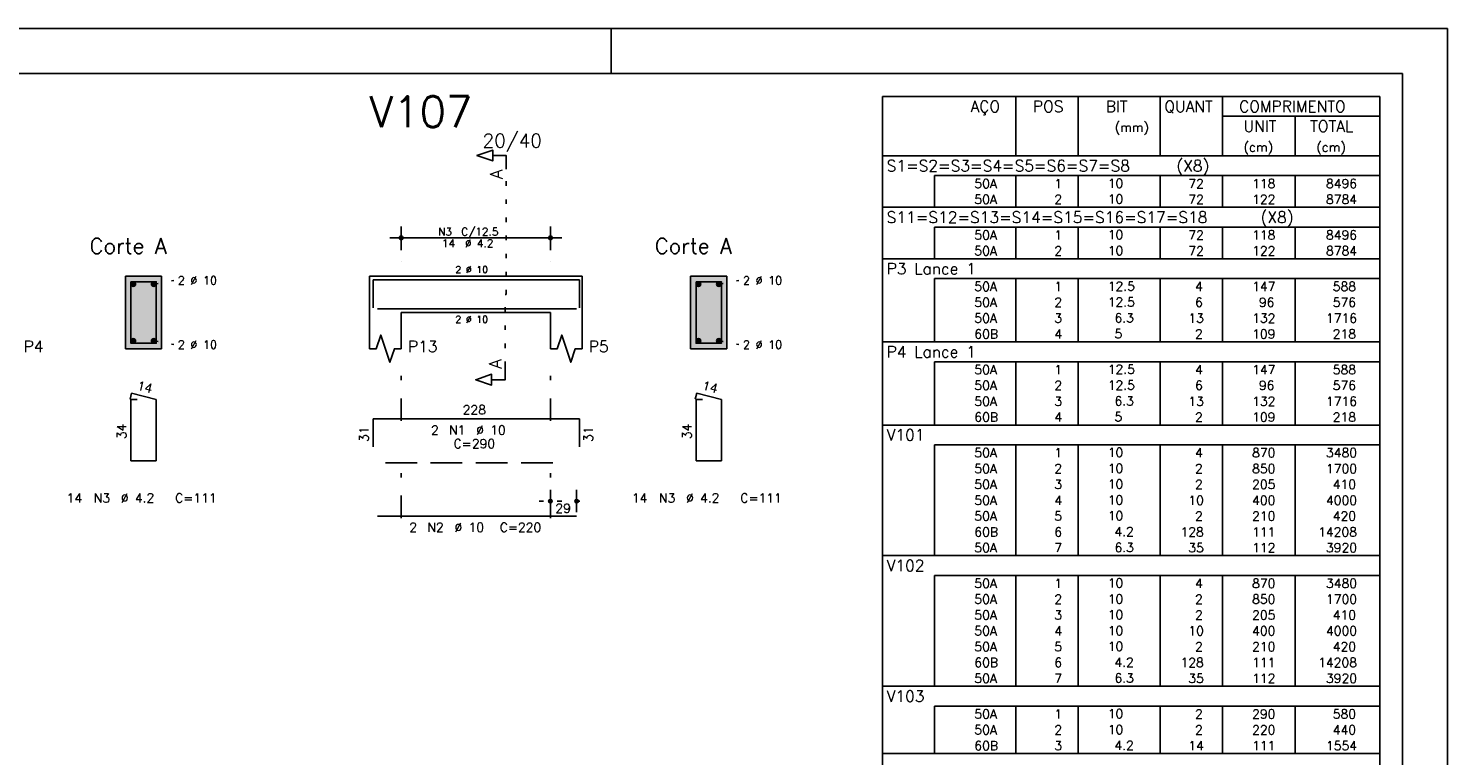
# Model space of a CAD drawing. Extents: x 0 to 84.1, y 0 to 59.4.
# Tile 7 of 7: x 52.7 to 84.1, y 43.3 to 59.4. Entities that reach past the tile are written whole.
import ezdxf

# ---------------------------------------------------------------- set-up
doc = ezdxf.new("R2010")
doc.units = 0
doc.header["$MEASUREMENT"] = 0
for name, pattern in [('ESTILO_TQS_0001', [1, 0.7, -0.3]), ('ESTILO_TQS_0002', [0.4, 0.1, -0.3]), ('ESTILO_TQS_0003', [1.5, 0.5, -0.4, 0.1, -0.5])]:
    doc.linetypes.add(name, pattern=pattern)
for name, color, linetype in [('1', 1, 'CONTINUOUS'), ('2', 2, 'CONTINUOUS'), ('4', 4, 'CONTINUOUS'), ('6', 6, 'CONTINUOUS'), ('7', 7, 'CONTINUOUS'), ('9', 9, 'CONTINUOUS')]:
    doc.layers.add(name, color=color, linetype=linetype)
doc.styles.get("Standard").update_dxf_attribs({"font": 'ROMANS.SHX'})

msp = doc.modelspace()

# ---------------------------------------------------------------- linework, layer by layer
at = {"layer": '1', "linetype": 'ESTILO_TQS_0002'}
for p, q in [((63.285, 53.52), (63.285, 56.29)), ((55.487, 53.745), (55.932, 53.83)), ((67.985, 53.745), (68.43, 53.83)), ((63.26, 51.935), (63.26, 53.52)), ((63.26, 53.52), (63.285, 53.52)), ((55.487, 52.495), (55.932, 52.41)), ((67.985, 52.495), (68.43, 52.41)), ((64.01, 48.95), (65.09, 48.95))]:
    msp.add_line(p, q, dxfattribs=at)
at = {"layer": '1', "linetype": 'ESTILO_TQS_0001'}
msp.add_line((60.61, 49.795), (64.61, 49.795), dxfattribs=at)
at = {"layer": '1', "linetype": 'Continuous'}
for centre in [(55.037, 53.745), (55.487, 53.745), (67.535, 53.745), (67.985, 53.745), (55.037, 52.495), (55.487, 52.495), (67.535, 52.495), (67.985, 52.495)]:
    msp.add_circle(centre, 0.05, dxfattribs=at)
at = {"layer": '2', "linetype": 'Continuous'}
for p, q in [((84.1, 59.4), (0, 59.4)), ((65.6, 58.4), (65.6, 59.4)), ((84.1, 0), (84.1, 59.4)), ((71.6, 57.895), (71.6, 56.583)), ((71.6, 57.895), (82.6, 57.895)), ((74.55, 56.583), (74.55, 57.895)), ((75.93, 56.583), (75.93, 57.895)), ((77.74, 56.583), (77.74, 57.895)), ((79.12, 56.583), (79.12, 57.895)), ((82.6, 57.895), (82.6, 56.583)), ((79.12, 57.458), (82.6, 57.458)), ((80.73, 56.583), (80.73, 57.458)), ((71.6, 56.583), (82.6, 56.583)), ((71.6, 56.145), (71.6, 56.583)), ((71.6, 56.583), (82.6, 56.583)), ((82.6, 56.145), (82.6, 56.583)), ((71.6, 55.795), (71.6, 56.145)), ((82.6, 56.145), (72.75, 56.145)), ((72.75, 56.145), (72.75, 55.795)), ((74.55, 56.145), (74.55, 55.795)), ((75.93, 56.145), (75.93, 55.795)), ((77.74, 56.145), (77.74, 55.795)), ((79.12, 56.145), (79.12, 55.795)), ((80.73, 56.145), (80.73, 55.795)), ((82.6, 55.795), (82.6, 56.145)), ((71.6, 55.445), (71.6, 55.795)), ((72.75, 55.795), (72.75, 55.445)), ((74.55, 55.795), (74.55, 55.445)), ((75.93, 55.795), (75.93, 55.445)), ((77.74, 55.795), (77.74, 55.445)), ((79.12, 55.795), (79.12, 55.445)), ((80.73, 55.795), (80.73, 55.445)), ((82.6, 55.445), (82.6, 55.795)), ((71.6, 55.008), (71.6, 55.445)), ((71.6, 55.445), (82.6, 55.445)), ((82.6, 55.008), (82.6, 55.445)), ((60.96, 54.5), (60.96, 55.02)), ((64.26, 54.5), (64.26, 55.02)), ((71.6, 54.658), (71.6, 55.008)), ((82.6, 55.008), (72.75, 55.008)), ((72.75, 55.008), (72.75, 54.658)), ((74.55, 55.008), (74.55, 54.658)), ((75.93, 55.008), (75.93, 54.658)), ((77.74, 55.008), (77.74, 54.658)), ((79.12, 55.008), (79.12, 54.658)), ((80.73, 55.008), (80.73, 54.658)), ((82.6, 54.658), (82.6, 55.008)), ((60.71, 54.77), (64.51, 54.77)), ((71.6, 54.308), (71.6, 54.658)), ((72.75, 54.658), (72.75, 54.308)), ((74.55, 54.658), (74.55, 54.308)), ((75.93, 54.658), (75.93, 54.308)), ((77.74, 54.658), (77.74, 54.308)), ((79.12, 54.658), (79.12, 54.308)), ((80.73, 54.658), (80.73, 54.308)), ((82.6, 54.308), (82.6, 54.658)), ((71.6, 53.87), (71.6, 54.308)), ((71.6, 54.308), (82.6, 54.308)), ((82.6, 53.87), (82.6, 54.308)), ((60.96, 54.25), (60.96, 54.25)), ((64.26, 54.25), (64.26, 54.25)), ((55.662, 53.92), (54.862, 53.92)), ((54.862, 53.92), (54.862, 52.32)), ((55.662, 52.32), (55.662, 53.92)), ((60.26, 53.92), (60.26, 53.12)), ((60.26, 53.92), (60.96, 53.92)), ((60.96, 53.92), (64.26, 53.92)), ((64.26, 53.92), (64.96, 53.92)), ((64.96, 53.92), (64.96, 53.12)), ((68.16, 53.92), (67.36, 53.92)), ((67.36, 53.92), (67.36, 52.32)), ((68.16, 52.32), (68.16, 53.92)), ((71.6, 53.52), (71.6, 53.87)), ((82.6, 53.87), (72.75, 53.87)), ((72.75, 53.87), (72.75, 53.52)), ((74.55, 53.87), (74.55, 53.52)), ((75.93, 53.87), (75.93, 53.52)), ((77.74, 53.87), (77.74, 53.52)), ((79.12, 53.87), (79.12, 53.52)), ((80.73, 53.87), (80.73, 53.52)), ((82.6, 53.52), (82.6, 53.87)), ((71.6, 53.17), (71.6, 53.52)), ((72.75, 53.52), (72.75, 53.17)), ((74.55, 53.52), (74.55, 53.17)), ((75.93, 53.52), (75.93, 53.17)), ((77.74, 53.52), (77.74, 53.17)), ((79.12, 53.52), (79.12, 53.17)), ((80.73, 53.52), (80.73, 53.17)), ((82.6, 53.17), (82.6, 53.52)), ((60.26, 53.12), (60.26, 52.32)), ((60.96, 53.12), (64.26, 53.12)), ((60.96, 53.12), (60.96, 52.32)), ((64.26, 53.12), (64.26, 52.32)), ((64.96, 53.12), (64.96, 52.32)), ((71.6, 52.82), (71.6, 53.17)), ((72.75, 53.17), (72.75, 52.82)), ((74.55, 53.17), (74.55, 52.82)), ((75.93, 53.17), (75.93, 52.82)), ((77.74, 53.17), (77.74, 52.82)), ((79.12, 53.17), (79.12, 52.82)), ((80.73, 53.17), (80.73, 52.82)), ((82.6, 52.82), (82.6, 53.17)), ((71.6, 52.47), (71.6, 52.82)), ((72.75, 52.82), (72.75, 52.47)), ((74.55, 52.82), (74.55, 52.47)), ((75.93, 52.82), (75.93, 52.47)), ((77.74, 52.82), (77.74, 52.47)), ((79.12, 52.82), (79.12, 52.47)), ((80.73, 52.82), (80.73, 52.47)), ((82.6, 52.47), (82.6, 52.82)), ((71.6, 52.033), (71.6, 52.47)), ((71.6, 52.47), (82.6, 52.47)), ((82.6, 52.033), (82.6, 52.47)), ((54.862, 52.32), (55.662, 52.32)), ((67.36, 52.32), (68.16, 52.32)), ((71.6, 51.683), (71.6, 52.033)), ((82.6, 52.033), (72.75, 52.033)), ((72.75, 52.033), (72.75, 51.683)), ((74.55, 52.033), (74.55, 51.683)), ((75.93, 52.033), (75.93, 51.683)), ((77.74, 52.033), (77.74, 51.683)), ((79.12, 52.033), (79.12, 51.683)), ((80.73, 52.033), (80.73, 51.683)), ((82.6, 51.683), (82.6, 52.033)), ((71.6, 51.333), (71.6, 51.683)), ((72.75, 51.683), (72.75, 51.333)), ((74.55, 51.683), (74.55, 51.333)), ((75.93, 51.683), (75.93, 51.333)), ((77.74, 51.683), (77.74, 51.333)), ((79.12, 51.683), (79.12, 51.333)), ((80.73, 51.683), (80.73, 51.333)), ((82.6, 51.333), (82.6, 51.683)), ((71.6, 50.983), (71.6, 51.333)), ((72.75, 51.333), (72.75, 50.983)), ((74.55, 51.333), (74.55, 50.983)), ((75.93, 51.333), (75.93, 50.983)), ((77.74, 51.333), (77.74, 50.983)), ((79.12, 51.333), (79.12, 50.983)), ((80.73, 51.333), (80.73, 50.983)), ((82.6, 50.983), (82.6, 51.333)), ((71.6, 50.633), (71.6, 50.983)), ((72.75, 50.983), (72.75, 50.633)), ((74.55, 50.983), (74.55, 50.633)), ((75.93, 50.983), (75.93, 50.633)), ((77.74, 50.983), (77.74, 50.633)), ((79.12, 50.983), (79.12, 50.633)), ((80.73, 50.983), (80.73, 50.633)), ((82.6, 50.633), (82.6, 50.983)), ((71.6, 50.195), (71.6, 50.633)), ((71.6, 50.633), (82.6, 50.633)), ((82.6, 50.195), (82.6, 50.633)), ((71.6, 49.845), (71.6, 50.195)), ((82.6, 50.195), (72.75, 50.195)), ((72.75, 50.195), (72.75, 49.845)), ((74.55, 50.195), (74.55, 49.845)), ((75.93, 50.195), (75.93, 49.845)), ((77.74, 50.195), (77.74, 49.845)), ((79.12, 50.195), (79.12, 49.845)), ((80.73, 50.195), (80.73, 49.845)), ((82.6, 49.845), (82.6, 50.195)), ((71.6, 49.495), (71.6, 49.845)), ((72.75, 49.845), (72.75, 49.495)), ((74.55, 49.845), (74.55, 49.495)), ((75.93, 49.845), (75.93, 49.495)), ((77.74, 49.845), (77.74, 49.495)), ((79.12, 49.845), (79.12, 49.495)), ((80.73, 49.845), (80.73, 49.495)), ((82.6, 49.495), (82.6, 49.845)), ((71.6, 49.145), (71.6, 49.495)), ((72.75, 49.495), (72.75, 49.145)), ((74.55, 49.495), (74.55, 49.145)), ((75.93, 49.495), (75.93, 49.145)), ((77.74, 49.495), (77.74, 49.145)), ((79.12, 49.495), (79.12, 49.145)), ((80.73, 49.495), (80.73, 49.145)), ((82.6, 49.145), (82.6, 49.495)), ((64.26, 48.71), (64.26, 49.2)), ((64.84, 48.71), (64.84, 49.2)), ((71.6, 48.795), (71.6, 49.145)), ((72.75, 49.145), (72.75, 48.795)), ((74.55, 49.145), (74.55, 48.795)), ((75.93, 49.145), (75.93, 48.795)), ((77.74, 49.145), (77.74, 48.795)), ((79.12, 49.145), (79.12, 48.795)), ((80.73, 49.145), (80.73, 48.795)), ((82.6, 48.795), (82.6, 49.145)), ((71.6, 48.445), (71.6, 48.795)), ((72.75, 48.795), (72.75, 48.445)), ((74.55, 48.795), (74.55, 48.445)), ((75.93, 48.795), (75.93, 48.445)), ((77.74, 48.795), (77.74, 48.445)), ((79.12, 48.795), (79.12, 48.445)), ((80.73, 48.795), (80.73, 48.445)), ((82.6, 48.445), (82.6, 48.795)), ((64.26, 48.61), (64.26, 48.61)), ((64.84, 48.61), (64.84, 48.61)), ((71.6, 48.095), (71.6, 48.445)), ((72.75, 48.445), (72.75, 48.095)), ((74.55, 48.445), (74.55, 48.095)), ((75.93, 48.445), (75.93, 48.095)), ((77.74, 48.445), (77.74, 48.095)), ((79.12, 48.445), (79.12, 48.095)), ((80.73, 48.445), (80.73, 48.095)), ((82.6, 48.095), (82.6, 48.445)), ((71.6, 47.745), (71.6, 48.095)), ((72.75, 48.095), (72.75, 47.745)), ((74.55, 48.095), (74.55, 47.745)), ((75.93, 48.095), (75.93, 47.745)), ((77.74, 48.095), (77.74, 47.745)), ((79.12, 48.095), (79.12, 47.745)), ((80.73, 48.095), (80.73, 47.745)), ((82.6, 47.745), (82.6, 48.095)), ((71.6, 47.308), (71.6, 47.745)), ((71.6, 47.745), (82.6, 47.745)), ((82.6, 47.308), (82.6, 47.745)), ((71.6, 46.958), (71.6, 47.308)), ((82.6, 47.308), (72.75, 47.308)), ((72.75, 47.308), (72.75, 46.958)), ((74.55, 47.308), (74.55, 46.958)), ((75.93, 47.308), (75.93, 46.958)), ((77.74, 47.308), (77.74, 46.958)), ((79.12, 47.308), (79.12, 46.958)), ((80.73, 47.308), (80.73, 46.958)), ((82.6, 46.958), (82.6, 47.308)), ((71.6, 46.608), (71.6, 46.958)), ((72.75, 46.958), (72.75, 46.608)), ((74.55, 46.958), (74.55, 46.608)), ((75.93, 46.958), (75.93, 46.608)), ((77.74, 46.958), (77.74, 46.608)), ((79.12, 46.958), (79.12, 46.608)), ((80.73, 46.958), (80.73, 46.608)), ((82.6, 46.608), (82.6, 46.958)), ((71.6, 46.258), (71.6, 46.608)), ((72.75, 46.608), (72.75, 46.258)), ((74.55, 46.608), (74.55, 46.258)), ((75.93, 46.608), (75.93, 46.258)), ((77.74, 46.608), (77.74, 46.258)), ((79.12, 46.608), (79.12, 46.258)), ((80.73, 46.608), (80.73, 46.258)), ((82.6, 46.258), (82.6, 46.608)), ((71.6, 45.908), (71.6, 46.258)), ((72.75, 46.258), (72.75, 45.908)), ((74.55, 46.258), (74.55, 45.908)), ((75.93, 46.258), (75.93, 45.908)), ((77.74, 46.258), (77.74, 45.908)), ((79.12, 46.258), (79.12, 45.908)), ((80.73, 46.258), (80.73, 45.908)), ((82.6, 45.908), (82.6, 46.258)), ((71.6, 45.558), (71.6, 45.908)), ((72.75, 45.908), (72.75, 45.558)), ((74.55, 45.908), (74.55, 45.558)), ((75.93, 45.908), (75.93, 45.558)), ((77.74, 45.908), (77.74, 45.558)), ((79.12, 45.908), (79.12, 45.558)), ((80.73, 45.908), (80.73, 45.558)), ((82.6, 45.558), (82.6, 45.908)), ((71.6, 45.208), (71.6, 45.558)), ((72.75, 45.558), (72.75, 45.208)), ((74.55, 45.558), (74.55, 45.208)), ((75.93, 45.558), (75.93, 45.208)), ((77.74, 45.558), (77.74, 45.208)), ((79.12, 45.558), (79.12, 45.208)), ((80.73, 45.558), (80.73, 45.208)), ((82.6, 45.208), (82.6, 45.558)), ((71.6, 44.858), (71.6, 45.208)), ((72.75, 45.208), (72.75, 44.858)), ((74.55, 45.208), (74.55, 44.858)), ((75.93, 45.208), (75.93, 44.858)), ((77.74, 45.208), (77.74, 44.858)), ((79.12, 45.208), (79.12, 44.858)), ((80.73, 45.208), (80.73, 44.858)), ((82.6, 44.858), (82.6, 45.208)), ((71.6, 44.42), (71.6, 44.858)), ((71.6, 44.858), (82.6, 44.858)), ((82.6, 44.42), (82.6, 44.858)), ((71.6, 44.07), (71.6, 44.42)), ((82.6, 44.42), (72.75, 44.42)), ((72.75, 44.42), (72.75, 44.07)), ((74.55, 44.42), (74.55, 44.07)), ((75.93, 44.42), (75.93, 44.07)), ((77.74, 44.42), (77.74, 44.07)), ((79.12, 44.42), (79.12, 44.07)), ((80.73, 44.42), (80.73, 44.07)), ((82.6, 44.07), (82.6, 44.42)), ((71.6, 43.72), (71.6, 44.07)), ((72.75, 44.07), (72.75, 43.72)), ((74.55, 44.07), (74.55, 43.72)), ((75.93, 44.07), (75.93, 43.72)), ((77.74, 44.07), (77.74, 43.72)), ((79.12, 44.07), (79.12, 43.72)), ((80.73, 44.07), (80.73, 43.72)), ((82.6, 43.72), (82.6, 44.07)), ((71.6, 43.37), (71.6, 43.72)), ((72.75, 43.72), (72.75, 43.37)), ((74.55, 43.72), (74.55, 43.37)), ((75.93, 43.72), (75.93, 43.37)), ((77.74, 43.72), (77.74, 43.37)), ((79.12, 43.72), (79.12, 43.37)), ((80.73, 43.72), (80.73, 43.37)), ((82.6, 43.37), (82.6, 43.72)), ((71.6, 42.933), (71.6, 43.37)), ((71.6, 43.37), (82.6, 43.37)), ((82.6, 42.933), (82.6, 43.37))]:
    msp.add_line(p, q, dxfattribs=at)
at = {"layer": '2', "linetype": 'ESTILO_TQS_0003'}
for p, q in [((60.96, 50.722), (60.96, 51.82)), ((64.26, 50.722), (64.26, 51.82)), ((60.96, 48.572), (60.96, 49.918)), ((64.26, 48.572), (64.26, 49.918))]:
    msp.add_line(p, q, dxfattribs=at)
at = {"layer": '2', "linetype": 'Continuous'}
for points in [[(83.1, 1), (2.5, 1), (2.5, 58.4), (83.1, 58.4), (83.1, 1)], [(63.285, 56.29), (63.285, 56.59), (62.985, 56.59), (62.985, 56.47), (62.635, 56.59), (62.985, 56.71), (62.985, 56.59)], [(60.26, 52.32), (60.41, 52.32), (60.51, 52.62), (60.71, 52.02), (60.81, 52.32), (60.96, 52.32)], [(64.26, 52.32), (64.41, 52.32), (64.51, 52.62), (64.71, 52.02), (64.81, 52.32), (64.96, 52.32)], [(63.26, 51.935), (63.26, 51.635), (62.96, 51.635), (62.96, 51.515), (62.61, 51.635), (62.96, 51.755), (62.96, 51.635)]]:
    msp.add_lwpolyline(points, dxfattribs=at)
for centre, radius in [((60.96, 54.77), 0.0416), ((60.96, 54.77), 0.0208), ((64.26, 54.77), 0.0416), ((64.26, 54.77), 0.0208), ((64.26, 48.95), 0.04), ((64.26, 48.95), 0.02), ((64.84, 48.95), 0.04), ((64.84, 48.95), 0.02)]:
    msp.add_circle(centre, radius, dxfattribs=at)
at = {"layer": '4', "linetype": 'Continuous'}
for p, q in [((60.34, 53.22), (60.34, 53.84)), ((60.34, 53.84), (64.9, 53.84)), ((64.9, 53.84), (64.9, 53.22)), ((60.44, 53.2), (64.84, 53.2))]:
    msp.add_line(p, q, dxfattribs=at)
for points in [[(54.982, 53.8), (54.982, 52.44), (55.542, 52.44), (55.542, 53.8), (54.982, 53.8)], [(67.48, 53.8), (67.48, 52.44), (68.04, 52.44), (68.04, 53.8), (67.48, 53.8)]]:
    msp.add_lwpolyline(points, dxfattribs=at)
at = {"layer": '6', "linetype": 'Continuous'}
for p, q in [((55, 51.34), (54.965, 51.204)), ((55.122, 51.2), (54.982, 51.2)), ((54.982, 51.2), (54.982, 49.84)), ((55.542, 51.2), (55, 51.34)), ((55.542, 49.84), (55.542, 51.2)), ((67.498, 51.34), (67.463, 51.204)), ((67.62, 51.2), (67.48, 51.2)), ((67.48, 51.2), (67.48, 49.84)), ((68.04, 51.2), (67.498, 51.34)), ((68.04, 49.84), (68.04, 51.2)), ((60.34, 50.15), (60.34, 50.77)), ((60.34, 50.77), (64.9, 50.77)), ((64.9, 50.77), (64.9, 50.15)), ((54.982, 49.84), (55.542, 49.84)), ((67.48, 49.84), (68.04, 49.84)), ((60.44, 48.62), (64.84, 48.62))]:
    msp.add_line(p, q, dxfattribs=at)
at = {"layer": '9', "linetype": 'Continuous'}
for points in [[(55.662, 52.32), (55.662, 53.92), (54.862, 53.92)], [(55.662, 52.32), (54.862, 53.92), (54.862, 52.32)], [(55.087, 53.745), (55.012, 53.788), (54.99, 53.762)], [(55.087, 53.745), (54.99, 53.762), (54.99, 53.728)], [(55.087, 53.745), (54.99, 53.728), (55.012, 53.702)], [(55.087, 53.745), (55.045, 53.794), (55.012, 53.788)], [(55.087, 53.745), (55.012, 53.702), (55.045, 53.696)], [(55.087, 53.745), (55.075, 53.777), (55.045, 53.794)], [(55.087, 53.745), (55.045, 53.696), (55.075, 53.713)], [(55.087, 53.745), (55.075, 53.713), (55.087, 53.745)], [(55.537, 53.745), (55.462, 53.788), (55.44, 53.762)], [(55.537, 53.745), (55.44, 53.762), (55.44, 53.728)], [(55.537, 53.745), (55.44, 53.728), (55.462, 53.702)], [(55.537, 53.745), (55.495, 53.794), (55.462, 53.788)], [(55.537, 53.745), (55.462, 53.702), (55.495, 53.696)], [(55.537, 53.745), (55.525, 53.777), (55.495, 53.794)], [(55.537, 53.745), (55.495, 53.696), (55.525, 53.713)], [(55.537, 53.745), (55.525, 53.713), (55.537, 53.745)], [(68.16, 52.32), (68.16, 53.92), (67.36, 53.92)], [(68.16, 52.32), (67.36, 53.92), (67.36, 52.32)], [(67.585, 53.745), (67.51, 53.788), (67.488, 53.762)], [(67.585, 53.745), (67.488, 53.762), (67.488, 53.728)], [(67.585, 53.745), (67.488, 53.728), (67.51, 53.702)], [(67.585, 53.745), (67.544, 53.794), (67.51, 53.788)], [(67.585, 53.745), (67.51, 53.702), (67.544, 53.696)], [(67.585, 53.745), (67.573, 53.777), (67.544, 53.794)], [(67.585, 53.745), (67.544, 53.696), (67.573, 53.713)], [(67.585, 53.745), (67.573, 53.713), (67.585, 53.745)], [(68.035, 53.745), (67.96, 53.788), (67.938, 53.762)], [(68.035, 53.745), (67.938, 53.762), (67.938, 53.728)], [(68.035, 53.745), (67.938, 53.728), (67.96, 53.702)], [(68.035, 53.745), (67.994, 53.794), (67.96, 53.788)], [(68.035, 53.745), (67.96, 53.702), (67.994, 53.696)], [(68.035, 53.745), (68.023, 53.777), (67.994, 53.794)], [(68.035, 53.745), (67.994, 53.696), (68.023, 53.713)], [(68.035, 53.745), (68.023, 53.713), (68.035, 53.745)], [(55.087, 52.495), (55.012, 52.538), (54.99, 52.512)], [(55.087, 52.495), (54.99, 52.512), (54.99, 52.478)], [(55.087, 52.495), (54.99, 52.478), (55.012, 52.452)], [(55.087, 52.495), (55.045, 52.544), (55.012, 52.538)], [(55.087, 52.495), (55.012, 52.452), (55.045, 52.446)], [(55.087, 52.495), (55.075, 52.527), (55.045, 52.544)], [(55.087, 52.495), (55.045, 52.446), (55.075, 52.463)], [(55.087, 52.495), (55.075, 52.463), (55.087, 52.495)], [(55.537, 52.495), (55.462, 52.538), (55.44, 52.512)], [(55.537, 52.495), (55.44, 52.512), (55.44, 52.478)], [(55.537, 52.495), (55.44, 52.478), (55.462, 52.452)], [(55.537, 52.495), (55.495, 52.544), (55.462, 52.538)], [(55.537, 52.495), (55.462, 52.452), (55.495, 52.446)], [(55.537, 52.495), (55.525, 52.527), (55.495, 52.544)], [(55.537, 52.495), (55.495, 52.446), (55.525, 52.463)], [(55.537, 52.495), (55.525, 52.463), (55.537, 52.495)], [(67.585, 52.495), (67.51, 52.538), (67.488, 52.512)], [(67.585, 52.495), (67.488, 52.512), (67.488, 52.478)], [(67.585, 52.495), (67.488, 52.478), (67.51, 52.452)], [(67.585, 52.495), (67.544, 52.544), (67.51, 52.538)], [(67.585, 52.495), (67.51, 52.452), (67.544, 52.446)], [(67.585, 52.495), (67.573, 52.527), (67.544, 52.544)], [(67.585, 52.495), (67.544, 52.446), (67.573, 52.463)], [(67.585, 52.495), (67.573, 52.463), (67.585, 52.495)], [(68.035, 52.495), (67.96, 52.538), (67.938, 52.512)], [(68.035, 52.495), (67.938, 52.512), (67.938, 52.478)], [(68.035, 52.495), (67.938, 52.478), (67.96, 52.452)], [(68.035, 52.495), (67.994, 52.544), (67.96, 52.538)], [(68.035, 52.495), (67.96, 52.452), (67.994, 52.446)], [(68.035, 52.495), (68.023, 52.527), (67.994, 52.544)], [(68.035, 52.495), (67.994, 52.446), (68.023, 52.463)], [(68.035, 52.495), (68.023, 52.463), (68.035, 52.495)], [(55.662, 52.32), (54.862, 52.32), (55.662, 52.32)], [(68.16, 52.32), (67.36, 52.32), (68.16, 52.32)]]:
    msp.add_solid(points, dxfattribs=at)

# ---------------------------------------------------------------- texts
at = {"layer": '2', "linetype": 'Continuous'}
for s, height, p in [('AÇO', 0.25, (73.55, 57.551)), ('POS', 0.25, (74.93, 57.551)), ('BIT', 0.25, (76.54, 57.551)), ('QUANT', 0.25, (77.836, 57.551)), ('COMPRIMENTO', 0.25, (79.489, 57.551)), ('(mm)', 0.2, (76.74, 57.114)), ('UNIT', 0.25, (79.587, 57.114)), ('TOTAL', 0.25, (81.059, 57.114)), ('20/40', 0.3, (62.76, 56.77)), ('(cm)', 0.2, (79.587, 56.676)), ('(cm)', 0.2, (81.197, 56.676)), ('S1=S2=S3=S4=S5=S6=S7=S8   (X8)', 0.25, (71.696, 56.239)), ('     50A', 0.2, (72.89, 55.87)), ('  1', 0.2, (75.13, 55.87)), ('   10  ', 0.2, (76.137, 55.876)), ('   72', 0.2, (77.92, 55.87)), ('   118', 0.2, (79.33, 55.87)), ('   8496', 0.2, (80.964, 55.87)), ('     50A', 0.2, (72.89, 55.52)), ('  2', 0.2, (75.13, 55.52)), ('   10  ', 0.2, (76.137, 55.526)), ('   72', 0.2, (77.92, 55.52)), ('   122', 0.2, (79.33, 55.52)), ('   8784', 0.2, (80.964, 55.52)), ('S11=S12=S13=S14=S15=S16=S17=S18   (X8)', 0.25, (71.696, 55.101)), ('N3', 0.17, (61.777, 54.821)), ('C/12.5', 0.17, (62.287, 54.821)), ('     50A', 0.2, (72.89, 54.733)), ('  1', 0.2, (75.13, 54.733)), ('   10  ', 0.2, (76.137, 54.739)), ('   72', 0.2, (77.92, 54.733)), ('   118', 0.2, (79.33, 54.733)), ('   8496', 0.2, (80.964, 54.733)), ('Corte A', 0.34, (54.072, 54.42)), ('14', 0.17, (61.862, 54.566)), ('%%c 4.2', 0.17, (62.372, 54.566)), ('Corte A', 0.34, (66.57, 54.42)), ('     50A', 0.2, (72.89, 54.383)), ('  2', 0.2, (75.13, 54.383)), ('   10  ', 0.2, (76.137, 54.389)), ('   72', 0.2, (77.92, 54.383)), ('   122', 0.2, (79.33, 54.383)), ('   8784', 0.2, (80.964, 54.383)), ('2 %%c 10', 0.15, (62.16, 53.995)), ('P3 Lance 1', 0.25, (71.696, 53.964)), ('2 %%c 10', 0.18, (56.022, 53.74)), ('2 %%c 10', 0.18, (68.52, 53.74)), ('     50A', 0.2, (72.89, 53.595)), ('  1', 0.2, (75.13, 53.595)), ('   12.5', 0.2, (76.137, 53.601)), ('    4', 0.2, (77.92, 53.595)), ('   147', 0.2, (79.33, 53.595)), ('    588', 0.2, (80.964, 53.595)), ('     50A', 0.2, (72.89, 53.245)), ('  2', 0.2, (75.13, 53.245)), ('   12.5', 0.2, (76.137, 53.251)), ('    6', 0.2, (77.92, 53.245)), ('    96', 0.2, (79.33, 53.245)), ('    576', 0.2, (80.964, 53.245)), ('2 %%c 10', 0.15, (62.16, 52.895)), ('     50A', 0.2, (72.89, 52.895)), ('  3', 0.2, (75.13, 52.895)), ('    6.3', 0.2, (76.137, 52.901)), ('   13', 0.2, (77.92, 52.895)), ('   132', 0.2, (79.33, 52.895)), ('   1716', 0.2, (80.964, 52.895)), ('     60B', 0.2, (72.89, 52.545)), ('  4', 0.2, (75.13, 52.545)), ('    5  ', 0.2, (76.137, 52.551)), ('    2', 0.2, (77.92, 52.545)), ('   109', 0.2, (79.33, 52.545)), ('    218', 0.2, (80.964, 52.545)), ('P4', 0.25, (52.612, 52.245)), ('2 %%c 10', 0.18, (56.022, 52.32)), ('P13', 0.25, (61.11, 52.245)), ('P5', 0.25, (65.11, 52.245)), ('2 %%c 10', 0.18, (68.52, 52.32)), ('P4 Lance 1', 0.25, (71.696, 52.126)), ('     50A', 0.2, (72.89, 51.758)), ('  1', 0.2, (75.13, 51.758)), ('   12.5', 0.2, (76.137, 51.764)), ('    4', 0.2, (77.92, 51.758)), ('   147', 0.2, (79.33, 51.758)), ('    588', 0.2, (80.964, 51.758)), ('     50A', 0.2, (72.89, 51.408)), ('  2', 0.2, (75.13, 51.408)), ('   12.5', 0.2, (76.137, 51.414)), ('    6', 0.2, (77.92, 51.408)), ('    96', 0.2, (79.33, 51.408)), ('    576', 0.2, (80.964, 51.408)), ('     50A', 0.2, (72.89, 51.058)), ('  3', 0.2, (75.13, 51.058)), ('    6.3', 0.2, (76.137, 51.064)), ('   13', 0.2, (77.92, 51.058)), ('   132', 0.2, (79.33, 51.058)), ('   1716', 0.2, (80.964, 51.058)), ('228', 0.2, (62.32, 50.87)), ('     60B', 0.2, (72.89, 50.708)), ('  4', 0.2, (75.13, 50.708)), ('    5  ', 0.2, (76.137, 50.714)), ('    2', 0.2, (77.92, 50.708)), ('   109', 0.2, (79.33, 50.708)), ('    218', 0.2, (80.964, 50.708)), ('2', 0.2, (61.62, 50.42)), ('N1', 0.2, (62.02, 50.42)), ('%%c 10', 0.2, (62.62, 50.42)), ('V101', 0.25, (71.696, 50.289)), ('C=290', 0.2, (62.12, 50.12)), ('     50A', 0.2, (72.89, 49.92)), ('  1', 0.2, (75.13, 49.92)), ('   10  ', 0.2, (76.137, 49.926)), ('    4', 0.2, (77.92, 49.92)), ('   870', 0.2, (79.33, 49.92)), ('   3480', 0.2, (80.964, 49.92)), ('     50A', 0.2, (72.89, 49.57)), ('  2', 0.2, (75.13, 49.57)), ('   10  ', 0.2, (76.137, 49.576)), ('    2', 0.2, (77.92, 49.57)), ('   850', 0.2, (79.33, 49.57)), ('   1700', 0.2, (80.964, 49.57)), ('     50A', 0.2, (72.89, 49.22)), ('  3', 0.2, (75.13, 49.22)), ('   10  ', 0.2, (76.137, 49.226)), ('    2', 0.2, (77.92, 49.22)), ('   205', 0.2, (79.33, 49.22)), ('    410', 0.2, (80.964, 49.22)), ('14', 0.2, (53.562, 48.92)), ('N3', 0.2, (54.162, 48.92)), ('%%c 4.2', 0.2, (54.762, 48.92)), ('C=111', 0.2, (55.962, 48.92)), ('14', 0.2, (66.06, 48.92)), ('N3', 0.2, (66.66, 48.92)), ('%%c 4.2', 0.2, (67.26, 48.92)), ('C=111', 0.2, (68.46, 48.92)), ('     50A', 0.2, (72.89, 48.87)), ('  4', 0.2, (75.13, 48.87)), ('   10  ', 0.2, (76.137, 48.876)), ('   10', 0.2, (77.92, 48.87)), ('   400', 0.2, (79.33, 48.87)), ('   4000', 0.2, (80.964, 48.87)), ('29', 0.2, (64.37, 48.69)), ('     50A', 0.2, (72.89, 48.52)), ('  5', 0.2, (75.13, 48.52)), ('   10  ', 0.2, (76.137, 48.526)), ('    2', 0.2, (77.92, 48.52)), ('   210', 0.2, (79.33, 48.52)), ('    420', 0.2, (80.964, 48.52)), ('2', 0.2, (61.14, 48.27)), ('N2', 0.2, (61.54, 48.27)), ('%%c 10', 0.2, (62.14, 48.27)), ('C=220', 0.2, (63.14, 48.27)), ('     60B', 0.2, (72.89, 48.17)), ('  6', 0.2, (75.13, 48.17)), ('    4.2', 0.2, (76.137, 48.176)), ('  128', 0.2, (77.92, 48.17)), ('   111', 0.2, (79.33, 48.17)), ('  14208', 0.2, (80.964, 48.17)), ('     50A', 0.2, (72.89, 47.82)), ('  7', 0.2, (75.13, 47.82)), ('    6.3', 0.2, (76.137, 47.826)), ('   35', 0.2, (77.92, 47.82)), ('   112', 0.2, (79.33, 47.82)), ('   3920', 0.2, (80.964, 47.82)), ('V102', 0.25, (71.696, 47.401)), ('     50A', 0.2, (72.89, 47.033)), ('  1', 0.2, (75.13, 47.033)), ('   10  ', 0.2, (76.137, 47.039)), ('    4', 0.2, (77.92, 47.033)), ('   870', 0.2, (79.33, 47.033)), ('   3480', 0.2, (80.964, 47.033)), ('     50A', 0.2, (72.89, 46.683)), ('  2', 0.2, (75.13, 46.683)), ('   10  ', 0.2, (76.137, 46.689)), ('    2', 0.2, (77.92, 46.683)), ('   850', 0.2, (79.33, 46.683)), ('   1700', 0.2, (80.964, 46.683)), ('     50A', 0.2, (72.89, 46.333)), ('  3', 0.2, (75.13, 46.333)), ('   10  ', 0.2, (76.137, 46.339)), ('    2', 0.2, (77.92, 46.333)), ('   205', 0.2, (79.33, 46.333)), ('    410', 0.2, (80.964, 46.333)), ('     50A', 0.2, (72.89, 45.983)), ('  4', 0.2, (75.13, 45.983)), ('   10  ', 0.2, (76.137, 45.989)), ('   10', 0.2, (77.92, 45.983)), ('   400', 0.2, (79.33, 45.983)), ('   4000', 0.2, (80.964, 45.983)), ('     50A', 0.2, (72.89, 45.633)), ('  5', 0.2, (75.13, 45.633)), ('   10  ', 0.2, (76.137, 45.639)), ('    2', 0.2, (77.92, 45.633)), ('   210', 0.2, (79.33, 45.633)), ('    420', 0.2, (80.964, 45.633)), ('     60B', 0.2, (72.89, 45.283)), ('  6', 0.2, (75.13, 45.283)), ('    4.2', 0.2, (76.137, 45.289)), ('  128', 0.2, (77.92, 45.283)), ('   111', 0.2, (79.33, 45.283)), ('  14208', 0.2, (80.964, 45.283)), ('     50A', 0.2, (72.89, 44.933)), ('  7', 0.2, (75.13, 44.933)), ('    6.3', 0.2, (76.137, 44.939)), ('   35', 0.2, (77.92, 44.933)), ('   112', 0.2, (79.33, 44.933)), ('   3920', 0.2, (80.964, 44.933)), ('V103', 0.25, (71.696, 44.514)), ('     50A', 0.2, (72.89, 44.145)), ('  1', 0.2, (75.13, 44.145)), ('   10  ', 0.2, (76.137, 44.151)), ('    2', 0.2, (77.92, 44.145)), ('   290', 0.2, (79.33, 44.145)), ('    580', 0.2, (80.964, 44.145)), ('     50A', 0.2, (72.89, 43.795)), ('  2', 0.2, (75.13, 43.795)), ('   10  ', 0.2, (76.137, 43.801)), ('    2', 0.2, (77.92, 43.795)), ('   220', 0.2, (79.33, 43.795)), ('    440', 0.2, (80.964, 43.795)), ('     60B', 0.2, (72.89, 43.445)), ('  3', 0.2, (75.13, 43.445)), ('    4.2', 0.2, (76.137, 43.451)), ('   14', 0.2, (77.92, 43.445)), ('   111', 0.2, (79.33, 43.445)), ('   1554', 0.2, (80.964, 43.445))]:
    msp.add_text(s, height=height, dxfattribs=at).set_placement(p)
for s, height, rotation, p in [('A', 0.272, 90, (63.203, 56.072)), ('A', 0.272, 90, (63.178, 51.881)), ('14', 0.2, 345.5225, (55.102, 51.417)), ('14', 0.2, 345.5225, (67.6, 51.417)), ('34', 0.2, 90, (54.882, 50.32)), ('31', 0.2, 90, (60.24, 50.26)), ('31', 0.2, 90, (65.2, 50.26)), ('34', 0.2, 90, (67.38, 50.32))]:
    msp.add_text(s, height=height, rotation=rotation, dxfattribs=at).set_placement(p)
at = {"layer": '7', "linetype": 'Continuous'}
msp.add_text('V107', height=0.68, dxfattribs=at).set_placement((60.26, 57.22))

doc.saveas('drawing.dxf')
